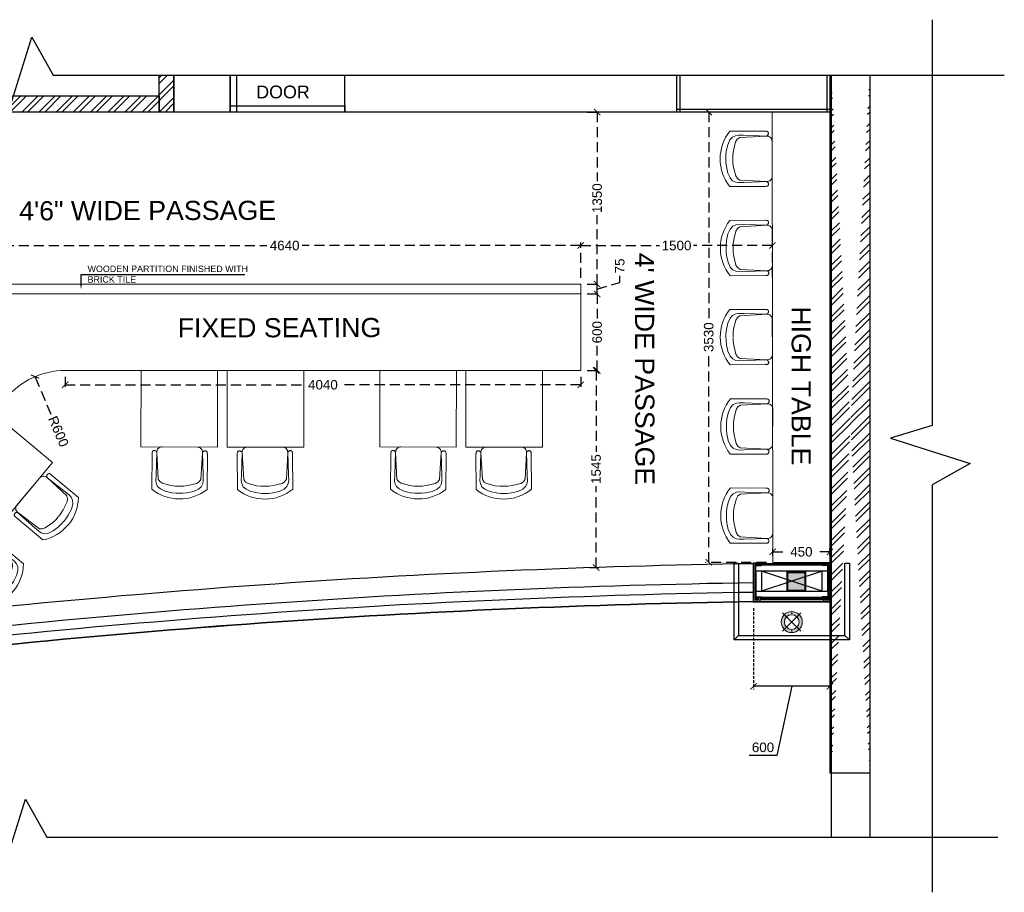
# Model space of a CAD drawing. Header units: millimetres. Extents: x 977810 to 1748958, y 1188532 to 1209441.
# Tile 8 of 30: x 1049956 to 1057671, y 1194081 to 1200918. Entities that reach past the tile are written whole.
import ezdxf
from ezdxf import colors
from ezdxf.entities.mleader import LeaderData, LeaderLine
from ezdxf.math import Vec2, Vec3

# ---------------------------------------------------------------- set-up
doc = ezdxf.new("R2010")
doc.units = ezdxf.units.MM
doc.header["$LTSCALE"] = 7
doc.header["$PDMODE"] = 35
doc.header["$PDSIZE"] = -5
doc.linetypes.add('( Hidden )', pattern=[0.375, 0.25, -0.125])
doc.linetypes.add('Hidden', pattern=[9.525, 6.35, -3.175])
for name, color, linetype, lineweight in [('A1-LIGHT FIXTURES', 255, 'Continuous', 9), ('A3-DIM', 4, 'Continuous', 13), ('extended lines', 6, 'Continuous', 25), ('PD_025_TEXT', 61, 'Continuous', 25), ('PD_FURNITURE_LOOSE', 20, 'Continuous', 15)]:
    doc.layers.add(name, color=color, linetype=linetype, lineweight=lineweight)
doc.layers.add('PD_BASE', color=8, linetype='Continuous')
doc.layers.add('PD_DIMENSION', color=101, linetype='Continuous')
doc.styles.get("Standard").update_dxf_attribs({"font": 'arial.ttf'})
doc.styles.add('style1', font='arial.ttf', dxfattribs={"height": 500})
doc.dimstyles.new('MM', dxfattribs={"dimtxt": 75, "dimasz": 50, "dimexe": 25, "dimexo": 50, "dimgap": 25, "dimtad": 0, "dimdec": 0, "dimrnd": 5, "dimtxsty": 'Standard', "dimblk": 'ARCHTICK', "dimcen": 2.5, "dimadec": 0, "dimazin": 0, "dimtfac": 1, "dimtdec": 0, "dimtmove": 1, "dimatfit": 3, "dimfxl": 1, "dimarcsym": 0})
pattern_1 = [(45, (66516.28, 0), (-67.351921, 67.351921), []), (45, (66561.18, 0), (-67.351921, 67.351921), [])]

# ---------------------------------------------------------------- blocks, each defined once
blk = doc.blocks.new('A$C57124B3B')
at = {"color": 8}
for p, q in [((46, 504), (46, 109)), ((665, 109), (665, 506))]:
    blk.add_line(p, q, dxfattribs=at)
blk.add_lwpolyline([(353, 144), (310, 144), (260, 151), (165, 175), (136, 193), (116, 221), (100, 522, -0.429937), (157, 583), (553, 583, -0.429937), (610, 522), (594, 221), (575, 193), (545, 175), (450, 151), (401, 144), (357, 144)], format="xyb", dxfattribs=at)
for points in [[(100, 525), (95, 530), (90, 534), (86, 537), (82, 539), (78, 541), (75, 542), (71, 542), (68, 542), (66, 541), (63, 541), (61, 540), (59, 539), (57, 538), (55, 537), (54, 535), (52, 534), (51, 532), (50, 529), (49, 526), (48, 522), (47, 516), (46, 509), (46, 506)], [(100, 525), (92, 265), (90, 207), (95, 175), (111, 140), (143, 111), (197, 86), (269, 70), (318, 65), (357, 65)], [(610, 525), (619, 265), (621, 207), (615, 175), (599, 140), (568, 111), (513, 86), (441, 70), (392, 65), (354, 65)], [(610, 525), (615, 530), (620, 534), (624, 537), (629, 539), (632, 541), (636, 542), (639, 542), (642, 542), (645, 541), (647, 541), (650, 540), (652, 539), (653, 538), (655, 537), (657, 535), (658, 534), (659, 532), (660, 529), (662, 526), (663, 522), (664, 516), (664, 509), (665, 506)]]:
    blk.add_lwpolyline(points, dxfattribs=at)
blk.add_arc((355, 499), 498, 231.563, 308.437, dxfattribs=at)
blk = doc.blocks.new('SEATING')
at = {"layer": 'PD_FURNITURE_LOOSE'}
for p, q in [((1049128.4, 1179353.7), (1047192.1, 1177014)), ((1049712.5, 1179353.7), (1047538.8, 1176727.1)), ((1054351.7, 1179353.7), (1049128.4, 1179353.7)), ((1054351.7, 1179353.7), (1054351.7, 1178678.7)), ((1049747.8, 1179278.7), (1047596.5, 1176679.3)), ((1054351.7, 1179278.7), (1049747.8, 1179278.7)), ((1054351.7, 1178678.7), (1050312.3, 1178678.7)), ((1049850.1, 1178461.3), (1048650.2, 1177011.4, 0)), ((1048227.8, 1176971.5), (1047996.7, 1177162.8)), ((1047192.1, 1177014), (1047596.5, 1176679.3))]:
    blk.add_line(p, q, dxfattribs=at)
for points in [[(1050907.3, 1178679.8), (1051507.3, 1178678.7), (1051506.2, 1178078.7), (1050906.2, 1178079.8)], [(1052182.3, 1178677.7), (1051582.3, 1178678.7), (1051581.2, 1178078.7), (1052181.2, 1178077.7)], [(1052777.8, 1178679.8), (1053377.8, 1178678.7), (1053376.7, 1178078.7), (1052776.7, 1178079.8)], [(1054052.8, 1178677.7), (1053452.8, 1178678.7), (1053451.7, 1178078.7), (1054051.7, 1178077.7)]]:
    blk.add_lwpolyline(points, close=True, dxfattribs=at)
at = {"layer": 'PD_FURNITURE_LOOSE', "elevation": 0}
for points in [[(1049367.5, 1177878.2), (1049750.1, 1178340.4), (1050212.3, 1177957.9), (1049829.8, 1177495.7)], [(1048937.2, 1177358.2), (1049319.7, 1177820.4), (1049782, 1177437.9), (1049399.4, 1176975.6)]]:
    blk.add_lwpolyline(points, close=True, dxfattribs=at)
at = {"layer": 'PD_FURNITURE_LOOSE'}
for centre, radius, start, end in [((1050312.3, 1178078.7), 600, 90, 140.38947), ((1048419.1, 1177202.7, 0), 300, 230.38947, 320.38947)]:
    blk.add_arc(centre, radius, start, end, dxfattribs=at)
at = {"layer": 'PD_FURNITURE_LOOSE', "lineweight": 9, "extrusion": (3.29089e-14, -2.72348e-14, -1), "xscale": 0.7000572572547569, "yscale": 0.7000572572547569, "zscale": -0.700057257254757, "rotation": 129.6105347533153}
for p in [(-1047860.6, 1178461.6, 0), (-1047409, 1177914.9, 0), (-1047005.9, 1177428.9, 0)]:
    blk.add_blockref('A$C57124B3B', p, dxfattribs=at)
at = {"layer": 'PD_FURNITURE_LOOSE', "lineweight": 9, "extrusion": (-1.31426e-13, -3.90147e-15, -1), "xscale": -0.7000572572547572, "yscale": 0.7000572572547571, "zscale": -0.7000572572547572, "rotation": 0.4422532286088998}
for p in [(-1050958.4, 1177673.3, 0), (-1052828.9, 1177673.3, 0)]:
    blk.add_blockref('A$C57124B3B', p, dxfattribs=at)
at = {"layer": 'PD_FURNITURE_LOOSE', "lineweight": 9, "extrusion": (1.31411e-13, -4.35849e-15, -1), "xscale": 0.7000572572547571, "yscale": 0.7000572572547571, "zscale": -0.700057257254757, "rotation": 359.7569952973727}
for p in [(-1052127.6, 1177671.4, 0), (-1053998.1, 1177671.4, 0)]:
    blk.add_blockref('A$C57124B3B', p, dxfattribs=at)
at = {"layer": 'PD_FURNITURE_LOOSE', "lineweight": 9, "extrusion": (-8.06064e-14, -1.03878e-13, -1), "xscale": -0.7000572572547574, "yscale": 0.7000572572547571, "zscale": -0.7000572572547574, "rotation": 309.9531637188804}
for p in [(-1050176.6, 1177277.3, 0), (-1049746.2, 1176757.3, 0)]:
    blk.add_blockref('A$C57124B3B', p, dxfattribs=at)
at = {"layer": 'PD_025_TEXT', "char_height": 50, "attachment_point": 1}
for s, insert, width, rotation in [('{\\H3x;FIXED SEATING}', (1051193.9, 1179087.1), 1903.301, 0.11409), ('{\\H3x;FIXED SEATING}', (1048497.2, 1177422.8), 1908.301, 50.82625), ('{\\H3x;HIGH TABLE  }', (1047410.5, 1177035.6), 1908.301, 50.82625)]:
    blk.add_mtext(s, dxfattribs=dict(at, insert=insert, width=width, rotation=rotation))
blk = doc.blocks.new('_ARCHTICK')
at = {"color": 0, "linetype": 'ByBlock', "const_width": 0.15}
blk.add_lwpolyline([(-0.5, -0.5), (0.5, 0.5)], dxfattribs=at)
blk = doc.blocks.new('*D39')
at = {"layer": 'Defpoints', "color": 0, "ltscale": 45, "transparency": 16777216}
for p in [(1055354.9, 1200194.4), (1055851.7, 1200194.4), (1055856.7, 1196666.1)]:
    blk.add_point(p, dxfattribs=at)
at = {"layer": 'PD_DIMENSION', "color": 0, "linetype": '( Hidden )', "lineweight": -2, "ltscale": 45, "transparency": 16777216}
for p, q in [((1055801.7, 1200194.4), (1055329.9, 1200194.4)), ((1055354.9, 1200194.4), (1055354.9, 1198567.1)), ((1055354.9, 1196666.1), (1055354.9, 1198293.4)), ((1055806.7, 1196666.1), (1055329.9, 1196666.1))]:
    blk.add_line(p, q, dxfattribs=at)
at = {"layer": 'PD_DIMENSION', "color": 0, "lineweight": -2, "ltscale": 45, "transparency": 16777216, "xscale": 50, "yscale": 50, "zscale": 50}
for p, rotation in [((1055354.9, 1200194.4), 90), ((1055354.9, 1196666.1), 270)]:
    blk.add_blockref('_ARCHTICK', p, dxfattribs=dict(at, rotation=rotation))
at = {"layer": 'PD_DIMENSION', "color": 0, "ltscale": 45, "transparency": 16777216, "insert": (1055354.9, 1198430.2), "char_height": 75, "attachment_point": 5, "rotation": 90}
blk.add_mtext('3530', dxfattribs=at)
blk = doc.blocks.new('*D40')
at = {"layer": 'Defpoints', "color": 0, "ltscale": 45, "transparency": 16777216}
for p in [(1056304.8, 1196748.5), (1055856.7, 1196666.1), (1056304.8, 1196666.1)]:
    blk.add_point(p, dxfattribs=at)
at = {"layer": 'PD_DIMENSION', "color": 0, "linetype": '( Hidden )', "lineweight": -2, "ltscale": 45, "transparency": 16777216}
for p, q in [((1055856.7, 1196716.1), (1055856.7, 1196773.5)), ((1056304.8, 1196716.1), (1056304.8, 1196773.5)), ((1055856.7, 1196748.5), (1055971.5, 1196748.5)), ((1056304.8, 1196748.5), (1056190, 1196748.5))]:
    blk.add_line(p, q, dxfattribs=at)
at = {"layer": 'PD_DIMENSION', "color": 0, "lineweight": -2, "ltscale": 45, "transparency": 16777216, "xscale": 50, "yscale": 50, "zscale": 50, "rotation": 180}
blk.add_blockref('_ARCHTICK', (1055856.7, 1196748.5), dxfattribs=at)
at = {"layer": 'PD_DIMENSION', "color": 0, "lineweight": -2, "ltscale": 45, "transparency": 16777216, "xscale": 50, "yscale": 50, "zscale": 50}
blk.add_blockref('_ARCHTICK', (1056304.8, 1196748.5), dxfattribs=at)
at = {"layer": 'PD_DIMENSION', "color": 0, "ltscale": 45, "transparency": 16777216, "insert": (1056080.8, 1196748.5), "char_height": 75, "attachment_point": 5}
blk.add_mtext('450', dxfattribs=at)
blk = doc.blocks.new('*D41')
at = {"layer": 'Defpoints', "color": 0, "ltscale": 45, "transparency": 16777216}
for p in [(1054351.7, 1198169.6), (1054373.8, 1196624.7), (1054472.2, 1196624.7)]:
    blk.add_point(p, dxfattribs=at)
at = {"layer": 'PD_DIMENSION', "color": 0, "linetype": '( Hidden )', "lineweight": -2, "ltscale": 45, "transparency": 16777216}
for p, q in [((1054401.7, 1198169.6), (1054497.2, 1198169.6)), ((1054472.2, 1198169.6), (1054472.2, 1197530.9)), ((1054472.2, 1196624.7), (1054472.2, 1197263.4)), ((1054423.8, 1196624.7), (1054497.2, 1196624.7))]:
    blk.add_line(p, q, dxfattribs=at)
at = {"layer": 'PD_DIMENSION', "color": 0, "lineweight": -2, "ltscale": 45, "transparency": 16777216, "xscale": 50, "yscale": 50, "zscale": 50}
for p, rotation in [((1054472.2, 1198169.6), 90), ((1054472.2, 1196624.7), 270)]:
    blk.add_blockref('_ARCHTICK', p, dxfattribs=dict(at, rotation=rotation))
at = {"layer": 'PD_DIMENSION', "color": 0, "ltscale": 45, "transparency": 16777216, "insert": (1054472.2, 1197397.1), "char_height": 75, "attachment_point": 5, "rotation": 90}
blk.add_mtext('1545', dxfattribs=at)
blk = doc.blocks.new('*D42')
at = {"layer": 'Defpoints', "color": 0, "ltscale": 45, "transparency": 16777216}
for p in [(1054351.7, 1198769.6), (1054480.7, 1198769.6), (1054351.7, 1198169.6)]:
    blk.add_point(p, dxfattribs=at)
at = {"layer": 'PD_DIMENSION', "color": 0, "linetype": '( Hidden )', "lineweight": -2, "ltscale": 45, "transparency": 16777216}
for p, q in [((1054401.7, 1198769.6), (1054505.7, 1198769.6)), ((1054480.7, 1198769.6), (1054480.7, 1198577.5)), ((1054480.7, 1198169.6), (1054480.7, 1198361.7)), ((1054401.7, 1198169.6), (1054505.7, 1198169.6))]:
    blk.add_line(p, q, dxfattribs=at)
at = {"layer": 'PD_DIMENSION', "color": 0, "lineweight": -2, "ltscale": 45, "transparency": 16777216, "xscale": 50, "yscale": 50, "zscale": 50}
for p, rotation in [((1054480.7, 1198769.6), 90), ((1054480.7, 1198169.6), 270)]:
    blk.add_blockref('_ARCHTICK', p, dxfattribs=dict(at, rotation=rotation))
at = {"layer": 'PD_DIMENSION', "color": 0, "ltscale": 45, "transparency": 16777216, "insert": (1054480.7, 1198469.6), "char_height": 75, "attachment_point": 5, "rotation": 90}
blk.add_mtext('600', dxfattribs=at)
blk = doc.blocks.new('*D43')
at = {"layer": 'Defpoints', "color": 0, "ltscale": 45, "transparency": 16777216}
for p in [(1054351.7, 1198844.6), (1054480.7, 1198844.6), (1054351.7, 1198769.6)]:
    blk.add_point(p, dxfattribs=at)
at = {"layer": 'PD_DIMENSION', "color": 0, "linetype": '( Hidden )', "lineweight": -2, "ltscale": 45, "transparency": 16777216}
for p, q in [((1054480.7, 1198807.1), (1054657.6, 1198860.2)), ((1054657.6, 1198860.2), (1054657.6, 1198910.2)), ((1054401.7, 1198844.6), (1054505.7, 1198844.6)), ((1054480.7, 1198769.6), (1054480.7, 1198844.6)), ((1054401.7, 1198769.6), (1054505.7, 1198769.6))]:
    blk.add_line(p, q, dxfattribs=at)
at = {"layer": 'PD_DIMENSION', "color": 0, "lineweight": -2, "ltscale": 45, "transparency": 16777216, "xscale": 50, "yscale": 50, "zscale": 50}
for p, rotation in [((1054480.7, 1198844.6), 90), ((1054480.7, 1198769.6), 270)]:
    blk.add_blockref('_ARCHTICK', p, dxfattribs=dict(at, rotation=rotation))
at = {"layer": 'PD_DIMENSION', "color": 0, "ltscale": 45, "transparency": 16777216, "insert": (1054657.6, 1198988.9), "char_height": 75, "attachment_point": 5, "rotation": 90}
blk.add_mtext('75', dxfattribs=at)
blk = doc.blocks.new('*D44')
at = {"layer": 'Defpoints', "color": 0, "ltscale": 45, "transparency": 16777216}
for p in [(1050312.3, 1198169.6), (1054351.7, 1198169.6), (1050312.3, 1198057.4)]:
    blk.add_point(p, dxfattribs=at)
at = {"layer": 'PD_DIMENSION', "color": 0, "linetype": '( Hidden )', "lineweight": -2, "ltscale": 45, "transparency": 16777216}
for p, q in [((1050312.3, 1198119.6), (1050312.3, 1198032.4)), ((1054351.7, 1198119.6), (1054351.7, 1198032.4)), ((1050312.3, 1198057.4), (1052193.7, 1198057.4)), ((1054351.7, 1198057.4), (1052470.4, 1198057.4))]:
    blk.add_line(p, q, dxfattribs=at)
at = {"layer": 'PD_DIMENSION', "color": 0, "lineweight": -2, "ltscale": 45, "transparency": 16777216, "xscale": 50, "yscale": 50, "zscale": 50, "rotation": 180}
blk.add_blockref('_ARCHTICK', (1050312.3, 1198057.4), dxfattribs=at)
at = {"layer": 'PD_DIMENSION', "color": 0, "lineweight": -2, "ltscale": 45, "transparency": 16777216, "xscale": 50, "yscale": 50, "zscale": 50}
blk.add_blockref('_ARCHTICK', (1054351.7, 1198057.4), dxfattribs=at)
at = {"layer": 'PD_DIMENSION', "color": 0, "ltscale": 45, "transparency": 16777216, "insert": (1052332, 1198057.4), "char_height": 75, "attachment_point": 5}
blk.add_mtext('4040', dxfattribs=at)
blk = doc.blocks.new('*D45')
at = {"layer": 'Defpoints', "color": 0, "ltscale": 45, "transparency": 16777216}
for p in [(1050076.7, 1198121.4), (1050312.3, 1197569.6)]:
    blk.add_point(p, dxfattribs=at)
at = {"layer": 'PD_DIMENSION', "color": 0, "linetype": '( Hidden )', "lineweight": -2, "ltscale": 45, "transparency": 16777216}
blk.add_line((1050203.6, 1197824.2), (1050076.7, 1198121.4), dxfattribs=at)
at = {"layer": 'PD_DIMENSION', "color": 0, "lineweight": -2, "ltscale": 45, "transparency": 16777216, "xscale": 50, "yscale": 50, "zscale": 50, "rotation": 113.1201681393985}
blk.add_blockref('_ARCHTICK', (1050076.7, 1198121.4), dxfattribs=at)
at = {"layer": 'PD_DIMENSION', "color": 0, "ltscale": 45, "transparency": 16777216, "insert": (1050260, 1197692.1), "char_height": 75, "attachment_point": 5, "rotation": 293.12017}
blk.add_mtext('R600', dxfattribs=at)
blk = doc.blocks.new('*D47')
at = {"layer": 'Defpoints', "color": 0, "ltscale": 45, "transparency": 16777216}
for p in [(1054351.7, 1200194.4), (1054480.7, 1200194.4), (1054351.7, 1198844.6)]:
    blk.add_point(p, dxfattribs=at)
at = {"layer": 'PD_DIMENSION', "color": 0, "linetype": '( Hidden )', "lineweight": -2, "ltscale": 45, "transparency": 16777216}
for p, q in [((1054401.7, 1200194.4), (1054505.7, 1200194.4)), ((1054480.7, 1200194.4), (1054480.7, 1199652.8)), ((1054480.7, 1198844.6), (1054480.7, 1199386.2)), ((1054401.7, 1198844.6), (1054505.7, 1198844.6))]:
    blk.add_line(p, q, dxfattribs=at)
at = {"layer": 'PD_DIMENSION', "color": 0, "lineweight": -2, "ltscale": 45, "transparency": 16777216, "xscale": 50, "yscale": 50, "zscale": 50}
for p, rotation in [((1054480.7, 1200194.4), 90), ((1054480.7, 1198844.6), 270)]:
    blk.add_blockref('_ARCHTICK', p, dxfattribs=dict(at, rotation=rotation))
at = {"layer": 'PD_DIMENSION', "color": 0, "ltscale": 45, "transparency": 16777216, "insert": (1054480.7, 1199519.5), "char_height": 75, "attachment_point": 5, "rotation": 90}
blk.add_mtext('1350', dxfattribs=at)
blk = doc.blocks.new('*D59')
at = {"layer": 'Defpoints', "color": 0, "ltscale": 45, "transparency": 16777216}
for p in [(1054351.7, 1199148.3), (1049712.5, 1198844.6), (1054351.7, 1198844.6)]:
    blk.add_point(p, dxfattribs=at)
at = {"layer": 'PD_DIMENSION', "color": 0, "linetype": '( Hidden )', "lineweight": -2, "ltscale": 45, "transparency": 16777216}
for p, q in [((1049712.5, 1198894.6), (1049712.5, 1199173.3)), ((1054351.7, 1198894.6), (1054351.7, 1199173.3)), ((1049712.5, 1199148.3), (1051893.7, 1199148.3)), ((1054351.7, 1199148.3), (1052170.5, 1199148.3))]:
    blk.add_line(p, q, dxfattribs=at)
at = {"layer": 'PD_DIMENSION', "color": 0, "lineweight": -2, "ltscale": 45, "transparency": 16777216, "xscale": 50, "yscale": 50, "zscale": 50, "rotation": 180}
blk.add_blockref('_ARCHTICK', (1049712.5, 1199148.3), dxfattribs=at)
at = {"layer": 'PD_DIMENSION', "color": 0, "lineweight": -2, "ltscale": 45, "transparency": 16777216, "xscale": 50, "yscale": 50, "zscale": 50}
blk.add_blockref('_ARCHTICK', (1054351.7, 1199148.3), dxfattribs=at)
at = {"layer": 'PD_DIMENSION', "color": 0, "ltscale": 45, "transparency": 16777216, "insert": (1052032.1, 1199148.3), "char_height": 75, "attachment_point": 5}
blk.add_mtext('4640', dxfattribs=at)
blk = doc.blocks.new('*D61')
at = {"layer": 'Defpoints', "color": 0, "ltscale": 45, "transparency": 16777216}
for p in [(1055853.6, 1199148.3), (1054351.7, 1198844.6), (1055853.6, 1198846.8)]:
    blk.add_point(p, dxfattribs=at)
at = {"layer": 'PD_DIMENSION', "color": 0, "linetype": '( Hidden )', "lineweight": -2, "ltscale": 45, "transparency": 16777216}
for p, q in [((1054351.7, 1198894.6), (1054351.7, 1199173.3)), ((1055853.6, 1198896.8), (1055853.6, 1199173.3)), ((1054351.7, 1199148.3), (1054969.3, 1199148.3)), ((1055853.6, 1199148.3), (1055236, 1199148.3))]:
    blk.add_line(p, q, dxfattribs=at)
at = {"layer": 'PD_DIMENSION', "color": 0, "lineweight": -2, "ltscale": 45, "transparency": 16777216, "xscale": 50, "yscale": 50, "zscale": 50, "rotation": 180}
blk.add_blockref('_ARCHTICK', (1054351.7, 1199148.3), dxfattribs=at)
at = {"layer": 'PD_DIMENSION', "color": 0, "lineweight": -2, "ltscale": 45, "transparency": 16777216, "xscale": 50, "yscale": 50, "zscale": 50}
blk.add_blockref('_ARCHTICK', (1055853.6, 1199148.3), dxfattribs=at)
at = {"layer": 'PD_DIMENSION', "color": 0, "ltscale": 45, "transparency": 16777216, "insert": (1055102.7, 1199148.3), "char_height": 75, "attachment_point": 5}
blk.add_mtext('1500', dxfattribs=at)
blk = doc.blocks.new('*D72')
at = {"layer": 'Defpoints', "color": 0, "ltscale": 0.5, "transparency": 16777216}
for p in [(998629.1, 1196358.4), (999228.6, 1196358.4), (998629.1, 1195695.1)]:
    blk.add_point(p, dxfattribs=at)
at = {"layer": 'PD_BASE', "color": 0, "linetype": 'Hidden', "lineweight": -2, "ltscale": 0.5, "transparency": 16777216}
for p, q in [((998629.1, 1196308.4), (998629.1, 1195670.1)), ((999228.6, 1196308.4), (999228.6, 1195670.1))]:
    blk.add_line(p, q, dxfattribs=at)
at = {"layer": 'PD_BASE', "color": 0, "lineweight": -2, "ltscale": 0.5, "transparency": 16777216}
for p, q in [((999228.6, 1195695.1), (998629.1, 1195695.1)), ((998928.9, 1195695.1), (998811.8, 1195152.8)), ((998811.8, 1195152.8), (998595.9, 1195152.8))]:
    blk.add_line(p, q, dxfattribs=at)
at = {"layer": 'PD_BASE', "color": 0, "lineweight": -2, "ltscale": 0.5, "transparency": 16777216, "xscale": 50, "yscale": 50, "zscale": 50, "rotation": 180}
blk.add_blockref('_ARCHTICK', (998629.1, 1195695.1), dxfattribs=at)
at = {"layer": 'PD_BASE', "color": 0, "lineweight": -2, "ltscale": 0.5, "transparency": 16777216, "xscale": 50, "yscale": 50, "zscale": 50}
blk.add_blockref('_ARCHTICK', (999228.6, 1195695.1), dxfattribs=at)
at = {"layer": 'PD_BASE', "color": 0, "ltscale": 0.5, "transparency": 16777216, "insert": (998703.9, 1195216.1), "char_height": 75, "attachment_point": 5}
blk.add_mtext('600', dxfattribs=at)
blk = doc.blocks.new('L1')
at = {"layer": 'A1-LIGHT FIXTURES'}
h = blk.add_hatch(color=8, dxfattribs=at)
h.dxf.hatch_style = 1
edge = h.paths.add_edge_path(flags=17)
edge.add_arc((0, 0), 57.5, -45, 315)
edge = h.paths.add_edge_path()
edge.add_arc((0, 0), 82.5, -45, 315)
at = {"layer": 'A1-LIGHT FIXTURES', "color": 8}
for p, q in [((0, 102.5), (0, -102.5)), ((102.5, 0), (-102.5, 0))]:
    blk.add_line(p, q, dxfattribs=at)
for radius in [82.5, 57.5]:
    blk.add_circle((0, 0), radius, dxfattribs=at)
at = {"layer": 'A3-DIM', "color": 8}
for p, q in [((-71.5, 0.1), (-70.1, 0.1)), ((-70.1, 0.1), (-70.1, 1.5)), ((-69.9, 0.1), (-69.9, 1.5)), ((-69.9, 0.1), (-68.5, 0.1)), ((-0.1, 70.1), (-1.5, 70.1)), ((-0.1, 69.9), (-1.5, 69.9)), ((-0.1, 71.5), (-0.1, 70.1)), ((-0.1, 69.9), (-0.1, 68.5)), ((0.1, 71.5), (0.1, 70.1)), ((1.5, 70.1), (0.1, 70.1)), ((0.1, 69.9), (0.1, 68.5)), ((1.5, 69.9), (0.1, 69.9)), ((49.4, 49.6), (48, 49.6)), ((49.4, 49.4), (48, 49.4)), ((49.4, 51), (49.4, 49.6)), ((49.4, 49.4), (49.4, 48)), ((49.6, 51), (49.6, 49.6)), ((51, 49.6), (49.6, 49.6)), ((49.6, 49.4), (49.6, 48)), ((51, 49.4), (49.6, 49.4)), ((69.9, 0.1), (68.5, 0.1)), ((69.9, 1.5), (69.9, 0.1)), ((70.1, 1.5), (70.1, 0.1)), ((71.5, 0.1), (70.1, 0.1)), ((-71.5, -0.1), (-70.1, -0.1)), ((-70.1, -1.5), (-70.1, -0.1)), ((-69.9, -0.1), (-68.5, -0.1)), ((-69.9, -1.5), (-69.9, -0.1)), ((-49.6, -49.4), (-51, -49.4)), ((-49.6, -49.6), (-51, -49.6)), ((-49.6, -48), (-49.6, -49.4)), ((-49.6, -49.6), (-49.6, -51)), ((-49.4, -48), (-49.4, -49.4)), ((-48, -49.4), (-49.4, -49.4)), ((-49.4, -49.6), (-49.4, -51)), ((-48, -49.6), (-49.4, -49.6)), ((-1.5, -69.9), (-0.1, -69.9)), ((-1.5, -70.1), (-0.1, -70.1)), ((-0.1, -69.9), (-0.1, -68.5)), ((-0.1, -71.5), (-0.1, -70.1)), ((0.1, -69.9), (0.1, -68.5)), ((0.1, -69.9), (1.5, -69.9)), ((0.1, -70.1), (1.5, -70.1)), ((0.1, -71.5), (0.1, -70.1)), ((69.9, -0.1), (68.5, -0.1)), ((69.9, -0.1), (69.9, -1.5)), ((71.5, -0.1), (70.1, -0.1)), ((70.1, -0.1), (70.1, -1.5))]:
    blk.add_line(p, q, dxfattribs=at)
for centre in [(-70, 0), (0, 70), (49.5, 49.5), (70, 0), (-49.5, -49.5), (0, -70)]:
    blk.add_circle(centre, 2.5, dxfattribs=at)
for centre, start, end in [((-70, 0), 93.82255, 176.17745), ((-70, 0), 3.82255, 86.17745), ((0, 70), 93.82255, 176.17745), ((0, 70), 183.82255, 266.17745), ((0, 70), 3.82255, 86.17745), ((0, 70), 273.82255, 356.17745), ((49.5, 49.5), 93.82255, 176.17745), ((49.5, 49.5), 183.82255, 266.17745), ((49.5, 49.5), 3.82255, 86.17745), ((49.5, 49.5), 273.82255, 356.17745), ((70, 0), 93.82255, 176.17745), ((70, 0), 3.82255, 86.17745), ((-70, 0), 183.82255, 266.17745), ((-70, 0), 273.82255, 356.17745), ((-49.5, -49.5), 93.82255, 176.17745), ((-49.5, -49.5), 183.82255, 266.17745), ((-49.5, -49.5), 3.82255, 86.17745), ((-49.5, -49.5), 273.82255, 356.17745), ((0, -70), 93.82255, 176.17745), ((0, -70), 183.82255, 266.17745), ((0, -70), 3.82255, 86.17745), ((0, -70), 273.82255, 356.17745), ((70, 0), 183.82255, 266.17745), ((70, 0), 273.82255, 356.17745)]:
    blk.add_arc(centre, 1.5, start, end, dxfattribs=at)
blk = doc.blocks.new('final layout rev')
at = {"layer": 'PD_BASE'}
h = blk.add_hatch(dxfattribs=at)
h.set_pattern_fill('ANSI32', color=8, scale=10)
h.set_pattern_definition(pattern_1)
h.paths.add_polyline_path([(993973.6, 1200194.5), (991913.6, 1200194.5), (991913.6, 1200322.2), (993973.6, 1200322.2)])
h.paths.add_polyline_path([(993973.6, 1200194.5), (994088.6, 1200194.5), (994088.6, 1200482.6), (993973.6, 1200482.6)])
h = blk.add_hatch(dxfattribs=at)
h.set_pattern_fill('ANSI32', color=8, scale=10)
h.set_pattern_definition(pattern_1)
edge = h.paths.add_edge_path()
edge.add_line((999540.6, 1200482.6), (999540.6, 1195015.8))
edge.add_line((999238.6, 1200482.6), (999238.6, 1195015.8))
h = blk.add_hatch(color=8, dxfattribs=at)
h.dxf.hatch_style = 1
h.paths.add_polyline_path([(998680.6, 1196371.4), (998678.6, 1196371.4), (998678.6, 1196359.4), (998629.6, 1196359.4), (998629.6, 1196658.4), (998678.1, 1196658.4), (998678.1, 1196660.4), (998627.6, 1196660.4), (998627.6, 1196357.4), (998680.6, 1196357.4)])
h = blk.add_hatch(dxfattribs=at)
h.set_pattern_fill('GOST_WOOD', color=8, angle=90)
h.set_pattern_definition([(180, (1124097.852, 7184148.9565), (5e-11, 6), [10, -2]), (180, (1124099.852, 7184150.9565), (5e-11, 6), [6, -1.5, 3, -1.5]), (180, (1124102.852, 7184152.9565), (5e-11, 6), [10, -2])])
h.paths.add_polyline_path([(999216.6, 1196371.4), (999191.6, 1196371.4), (999191.6, 1196391.4), (998666.6, 1196391.4), (998666.6, 1196371.4), (998641.6, 1196371.4), (998641.6, 1196646.4), (999216.6, 1196646.4)], flags=16)
h.paths.add_polyline_path([(998953.1, 1196658.4), (998953.1, 1196646.4), (998905.1, 1196646.4), (998905.1, 1196658.4), (998629.6, 1196658.4), (998629.6, 1196359.4), (998678.6, 1196359.4), (998678.6, 1196379.4), (999179.6, 1196379.4), (999179.6, 1196359.4), (999228.6, 1196359.4), (999228.6, 1196658.4)])
at = {"layer": 'PD_BASE', "lineweight": 0, "transparency": 33554623}
h = blk.add_hatch(color=8, dxfattribs=at)
h.dxf.hatch_style = 1
edge = h.paths.add_edge_path()
edge.add_line((998691.6, 1196646.4), (998643.6, 1196646.4))
edge.add_arc((998643.6, 1196644.4), 2, 90, 180)
edge.add_line((998641.6, 1196644.4), (998641.6, 1196596.4))
edge.add_line((998641.6, 1196596.4), (998646.6, 1196596.4))
edge.add_line((998646.6, 1196596.4), (998646.6, 1196641.4))
edge.add_line((998646.6, 1196641.4), (998691.6, 1196641.4))
edge.add_line((998691.6, 1196641.4), (998691.6, 1196646.4))
h = blk.add_hatch(color=8, dxfattribs=at)
h.dxf.hatch_style = 1
edge = h.paths.add_edge_path()
edge.add_line((999166.6, 1196646.4), (999214.6, 1196646.4))
edge.add_arc((999214.6, 1196644.4), 2, 0, 90, ccw=False)
edge.add_line((999216.6, 1196644.4), (999216.6, 1196596.4))
edge.add_line((999216.6, 1196596.4), (999211.6, 1196596.4))
edge.add_line((999211.6, 1196596.4), (999211.6, 1196641.4))
edge.add_line((999211.6, 1196641.4), (999166.6, 1196641.4))
edge.add_line((999166.6, 1196641.4), (999166.6, 1196646.4))
at = {"layer": 'PD_BASE'}
h = blk.add_hatch(color=8, dxfattribs=at)
h.dxf.hatch_style = 1
h.paths.add_polyline_path([(999179.6, 1196371.4), (999177.6, 1196371.4), (999177.6, 1196357.4), (999230.6, 1196357.4), (999230.6, 1196660.4), (999180.1, 1196660.4), (999180.1, 1196658.4), (999228.6, 1196658.4), (999228.6, 1196359.4), (999179.6, 1196359.4)])
at = {"layer": 'PD_BASE', "linetype": 'Continuous'}
h = blk.add_hatch(color=8, dxfattribs=at)
h.dxf.hatch_style = 2
h.paths.add_polyline_path([(998896.6, 1196447.1), (999034.6, 1196447.1), (999034.6, 1196585.1), (998896.6, 1196585.1)], flags=16)
h.paths.add_polyline_path([(998890.6, 1196441.1), (999040.6, 1196441.1), (999040.6, 1196591.1), (998890.6, 1196591.1)])
at = {"layer": 'PD_BASE', "lineweight": 0, "transparency": 33554623}
h = blk.add_hatch(color=8, dxfattribs=at)
h.dxf.hatch_style = 1
edge = h.paths.add_edge_path()
edge.add_line((998691.6, 1196391.4), (998643.6, 1196391.4))
edge.add_arc((998643.6, 1196393.4), 2, 180, 270, ccw=False)
edge.add_line((998641.6, 1196393.4), (998641.6, 1196441.4))
edge.add_line((998641.6, 1196441.4), (998646.6, 1196441.4))
edge.add_line((998646.6, 1196441.4), (998646.6, 1196396.4))
edge.add_line((998646.6, 1196396.4), (998691.6, 1196396.4))
edge.add_line((998691.6, 1196396.4), (998691.6, 1196391.4))
at = {"layer": 'PD_BASE'}
h = blk.add_hatch(dxfattribs=at)
h.set_pattern_fill('GOST_WOOD', color=8, scale=1.5, angle=180)
h.set_pattern_definition([(270, (1124097.852, 7184148.9565), (-9, 8e-11), [15, -3]), (270, (1124094.852, 7184151.9565), (-9, 8e-11), [9, -2.25, 4.5, -2.25]), (270, (1124091.852, 7184156.4565), (-9, 8e-11), [15, -3])])
h.paths.add_polyline_path([(998666.6, 1196391.4), (998666.6, 1196371.4), (998641.6, 1196371.4), (998641.6, 1196391.4)])
at = {"layer": 'PD_BASE', "lineweight": 0, "transparency": 33554623}
h = blk.add_hatch(color=8, dxfattribs=at)
h.dxf.hatch_style = 1
edge = h.paths.add_edge_path()
edge.add_line((999166.6, 1196391.4), (999214.6, 1196391.4))
edge.add_arc((999214.6, 1196393.4), 2, 270, 360)
edge.add_line((999216.6, 1196393.4), (999216.6, 1196441.4))
edge.add_line((999216.6, 1196441.4), (999211.6, 1196441.4))
edge.add_line((999211.6, 1196441.4), (999211.6, 1196396.4))
edge.add_line((999211.6, 1196396.4), (999166.6, 1196396.4))
edge.add_line((999166.6, 1196396.4), (999166.6, 1196391.4))
at = {"layer": 'PD_BASE'}
h = blk.add_hatch(dxfattribs=at)
h.set_pattern_fill('GOST_WOOD', color=8, scale=1.5, angle=180)
h.set_pattern_definition([(270, (1366152.779, 1176283.389), (-9, 8e-11), [15, -3]), (270, (1366149.779, 1176286.389), (-9, 8e-11), [9, -2.25, 4.5, -2.25]), (270, (1366146.779, 1176290.889), (-9, 8e-11), [15, -3])])
h.paths.add_polyline_path([(999216.6, 1196391.4), (999216.6, 1196371.4), (999191.6, 1196371.4), (999191.6, 1196391.4)])
h = blk.add_hatch(color=8, dxfattribs=at)
h.dxf.hatch_style = 1
h.paths.add_polyline_path([(999177.6, 1196371.4), (999179.6, 1196371.4), (999179.6, 1196379.4), (998678.6, 1196379.4), (998678.6, 1196371.4), (998680.6, 1196371.4), (998680.6, 1196377.4), (999177.6, 1196377.4)])
h = blk.add_hatch(dxfattribs=at)
h.set_pattern_fill('ANSI36', color=8, scale=10)
h.set_pattern_definition([(45, (1124097.8522, 7184148.9565), (0.66291260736, 2.43067956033), [3.125, -0.625, 0, -0.625])])
h.paths.add_polyline_path([(999177.6, 1196371.4), (998680.6, 1196371.4), (998680.6, 1196377.4), (999177.6, 1196377.4)])
at = {"layer": 'extended lines', "color": 8}
for points in [[(1000030.3, 1200918.2), (1000030.3, 1197738.9), (999702.8, 1197638.3), (1000327.7, 1197441.4), (1000030.3, 1197274), (1000030.3, 1194080.7)], [(984884.9, 1200482.6), (992677.9, 1200482.6), (992778.6, 1200155.1), (992975.5, 1200780), (993142.9, 1200482.6), (1000594.6, 1200482.6)]]:
    blk.add_lwpolyline(points, dxfattribs=at)
at = {"layer": 'extended lines', "color": 8, "elevation": -999001.4}
blk.add_lwpolyline([(984884.9, 1194512.1), (992628.4, 1194512.1), (992729, 1194184.6), (992926, 1194809.5), (993093.3, 1194512.1), (1000545.1, 1194512.1)], dxfattribs=at)
at = {"layer": 'PD_BASE', "color": 8}
for p, q in [((999228.6, 1200482.6, -999001.4), (999228.6, 1195015.8, -999001.4)), ((998905.1, 1196646.4), (998905.1, 1196658.4)), ((998953.1, 1196646.4), (998953.1, 1196658.4)), ((999166.6, 1196441.4), (998691.6, 1196596.4)), ((999166.6, 1196596.4), (998691.6, 1196441.4)), ((998680.6, 1196371.4), (998678.6, 1196371.4)), ((998680.6, 1196357.4), (999177.6, 1196357.4)), ((999177.6, 1196371.4), (999179.6, 1196371.4)), ((998477.6, 1196058.2), (998512.6, 1196093.2)), ((999345.6, 1196093.2), (999380.6, 1196058.2)), ((999228.6, 1195015.8, -999001.4), (999540.6, 1195015.8, -999001.4)), ((999238.6, 1195015.8), (999238.6, 1194512.1)), ((999540.6, 1195015.8), (999540.6, 1194512.1))]:
    blk.add_line(p, q, dxfattribs=at)
at = {"layer": 'PD_BASE', "color": 8, "lineweight": 30}
for p, q in [((999238.6, 1200482.6, -999001.4), (999238.6, 1195015.8, -999001.4)), ((999540.6, 1200482.6), (999540.6, 1195015.8))]:
    blk.add_line(p, q, dxfattribs=at)
blk.add_lwpolyline([(994088.6, 1200482.6), (994088.6, 1200194.5), (993973.6, 1200194.5), (993973.6, 1200482.6)], dxfattribs=at)
at = {"layer": 'PD_BASE', "color": 8}
for points in [[(994528.6, 1200482.6), (994528.6, 1200194.5), (994088.6, 1200194.5), (994088.6, 1200482.6)], [(994577.5, 1200482.6), (994577.5, 1200194.4), (994528.6, 1200194.4), (994528.6, 1200482.6)], [(999228.6, 1200482.6), (999228.6, 1200194.4), (995428.6, 1200194.4), (995428.6, 1200482.6)], [(998051.1, 1200482.6), (998051.1, 1200194.4), (998028.6, 1200194.4), (998028.6, 1200482.6)], [(999228.6, 1200482.6), (999228.6, 1200194.4), (999206.1, 1200194.4), (999206.1, 1200482.6)]]:
    blk.add_lwpolyline(points, dxfattribs=at)
at = {"layer": 'PD_BASE', "color": 8, "lineweight": 30}
blk.add_lwpolyline([(993973.6, 1200194.5), (991913.6, 1200194.5), (991913.6, 1200322.2), (993973.6, 1200322.2)], close=True, dxfattribs=at)
at = {"layer": 'PD_BASE', "color": 8}
for points in [[(994528.6, 1200243.3), (995428.6, 1200243.3), (995428.6, 1200194.4), (994528.6, 1200194.4)], [(994528.6, 1200243.3), (995428.6, 1200243.3), (995428.6, 1200194.4), (994528.6, 1200194.4)], [(998028.6, 1200194.4), (998028.6, 1200216.9), (999228.6, 1200216.9), (999228.6, 1200194.4)]]:
    blk.add_lwpolyline(points, close=True, dxfattribs=at)
at = {"layer": 'PD_BASE', "color": 8, "elevation": 0}
for points in [[(985226, 1195152.5, -0.002641), (985953.5, 1195302), (986543.6, 1195417.4, -0.013583), (990312.5, 1196032.2), (990908.7, 1196110.3, -0.027537), (998626.7, 1196658.4), (999228.6, 1196658.4)], [(998691.6, 1196646.4), (998643.6, 1196646.4, 0.414214), (998641.6, 1196644.4), (998641.6, 1196596.4), (998646.6, 1196596.4), (998646.6, 1196641.4), (998691.6, 1196641.4), (998691.6, 1196646.4)], [(999166.6, 1196646.4), (999214.6, 1196646.4, -0.414214), (999216.6, 1196644.4), (999216.6, 1196596.4), (999211.6, 1196596.4), (999211.6, 1196641.4), (999166.6, 1196641.4), (999166.6, 1196646.4)], [(990927.9, 1195961.5, -0.027531), (998627.9, 1196508.4)], [(990937.8, 1195887.1, -0.027527), (998628.5, 1196433.4)], [(998691.6, 1196391.4), (998643.6, 1196391.4, -0.414214), (998641.6, 1196393.4), (998641.6, 1196441.4), (998646.6, 1196441.4), (998646.6, 1196396.4), (998691.6, 1196396.4), (998691.6, 1196391.4)], [(999166.6, 1196391.4), (999214.6, 1196391.4, 0.414214), (999216.6, 1196393.4), (999216.6, 1196441.4), (999211.6, 1196441.4), (999211.6, 1196396.4), (999166.6, 1196396.4), (999166.6, 1196391.4)], [(985226, 1194845.9, -0.002865), (986011.7, 1195007.7), (986600.5, 1195122.9, -0.013578), (990352.1, 1195734.8), (990947, 1195812.7, -0.027526), (998629.1, 1196358.4), (999228.6, 1196358.4)]]:
    blk.add_lwpolyline(points, format="xyb", dxfattribs=at)
for points in [[(999380.6, 1196660.4), (999380.6, 1196058.2), (998477.6, 1196058.2), (998477.6, 1196660.4), (998512.6, 1196660.4), (998512.6, 1196093.2), (999345.6, 1196093.2), (999345.6, 1196660.4)], [(999216.6, 1196371.4), (999191.6, 1196371.4), (999191.6, 1196391.4), (998666.6, 1196391.4), (998666.6, 1196371.4), (998641.6, 1196371.4), (998641.6, 1196646.4), (999216.6, 1196646.4)], [(999216.6, 1196391.4), (998641.6, 1196391.4), (998641.6, 1196646.4), (999216.6, 1196646.4)]]:
    blk.add_lwpolyline(points, close=True, dxfattribs=at)
for points in [[(998678.1, 1196660.4), (998627.6, 1196660.4), (998627.6, 1196357.4), (998680.6, 1196357.4), (998680.6, 1196377.4), (999177.6, 1196377.4), (999177.6, 1196357.4), (999230.6, 1196357.4), (999230.6, 1196660.4), (999180.1, 1196660.4), (999180.1, 1196658.4), (999228.6, 1196658.4), (999228.6, 1196359.4), (999179.6, 1196359.4), (999179.6, 1196379.4), (998678.6, 1196379.4), (998678.6, 1196359.4), (998629.6, 1196359.4), (998629.6, 1196658.4), (998678.1, 1196658.4), (998678.1, 1196660.4)], [(998953.1, 1196658.4), (999228.6, 1196658.4), (999228.6, 1196359.4), (999179.6, 1196359.4), (999179.6, 1196379.4), (998678.6, 1196379.4), (998678.6, 1196359.4), (998629.6, 1196359.4), (998629.6, 1196658.4), (998905.1, 1196658.4)], [(999211.6, 1196441.4), (999211.6, 1196596.4), (998646.6, 1196596.4), (998646.6, 1196441.4), (999211.6, 1196441.4)], [(998691.6, 1196596.4), (998691.6, 1196441.4)], [(999166.6, 1196441.4), (999166.6, 1196596.4)], [(998666.6, 1196391.4), (998666.6, 1196371.4), (998641.6, 1196371.4), (998641.6, 1196391.4), (998666.6, 1196391.4)], [(999216.6, 1196391.4), (999216.6, 1196371.4), (999191.6, 1196371.4), (999191.6, 1196391.4), (999216.6, 1196391.4)]]:
    blk.add_lwpolyline(points, dxfattribs=at)
at = {"layer": 'PD_BASE', "color": 8, "linetype": 'Continuous', "elevation": 0}
for points in [[(998890.6, 1196441.1), (999040.6, 1196441.1), (999040.6, 1196591.1), (998890.6, 1196591.1)], [(998896.6, 1196447.1), (999034.6, 1196447.1), (999034.6, 1196585.1), (998896.6, 1196585.1)]]:
    blk.add_lwpolyline(points, close=True, dxfattribs=at)
at = {"layer": 'PD_BASE', "color": 8, "ltscale": 0.001, "elevation": 0}
blk.add_lwpolyline([(999177.6, 1196371.4), (998680.6, 1196371.4), (998680.6, 1196377.4), (999177.6, 1196377.4)], close=True, dxfattribs=at)
at = {"layer": 'PD_BASE', "color": 8}
blk.add_arc((999740.8, 1126367.3), 70000, 90.909977, 97.216873, dxfattribs=at)
at = {"layer": 'PD_BASE', "color": 8, "rotation": 45.00000000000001}
blk.add_blockref('L1', (998929.1, 1196198.4), dxfattribs=at)
at = {"layer": 'PD_BASE', "color": 8, "insert": (994733.5, 1200401.9), "char_height": 100, "width": 166.183, "attachment_point": 1, "style": 'style1'}
blk.add_mtext('DOOR', dxfattribs=at)
at = {"layer": 'PD_BASE', "color": 8, "ltscale": 0.5}
dim = blk.add_linear_dim(base=(998629.122, 1195695.0507), p1=(999228.6111, 1196358.4412), p2=(998629.122, 1196358.4412), angle=180, dimstyle='MM', override={"dimtmove": 1}, dxfattribs=at)
dim.commit()
dim.dimension.update_dxf_attribs({"geometry": '*D72', "text_midpoint": (998786.8052, 1195152.7617), "dimtype": 161})

msp = doc.modelspace()

# ---------------------------------------------------------------- linework, layer by layer
at = {"layer": 'PD_FURNITURE_LOOSE', "lineweight": 9}
msp.add_lwpolyline([(1055856.7, 1196666.1), (1055851.7, 1200194.4), (1056304.8, 1200194.4), (1056304.8, 1196666.1)], close=True, dxfattribs=at)

# ---------------------------------------------------------------- block references
at = {"layer": 'PD_BASE'}
msp.add_blockref('final layout rev', (57076.2, 0), dxfattribs=at)
at = {"layer": 'PD_FURNITURE_LOOSE', "lineweight": 9, "extrusion": (-4.35849e-15, -1.31411e-13, -1), "xscale": 0.7000572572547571, "yscale": 0.7000572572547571, "zscale": -0.700057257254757, "rotation": 89.75699529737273}
for p in [(-1055444.7, 1199578.2, 0), (-1055446.3, 1198879.9, 0), (-1055445.7, 1198181.6, 0)]:
    msp.add_blockref('A$C57124B3B', p, dxfattribs=at)
at = {"layer": 'PD_FURNITURE_LOOSE'}
msp.add_blockref('SEATING', (0, 19490.9), dxfattribs=at)
at = {"layer": 'PD_FURNITURE_LOOSE', "lineweight": 9, "extrusion": (-4.35849e-15, 1.31411e-13, -1), "xscale": -0.7000572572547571, "yscale": 0.7000572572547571, "zscale": -0.7000572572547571, "rotation": 90.24300470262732}
for p in [(-1055449.1, 1197980.6, 0), (-1055449.4, 1197282.3, 0)]:
    msp.add_blockref('A$C57124B3B', p, dxfattribs=at)

# ---------------------------------------------------------------- texts
at = {"layer": 'PD_025_TEXT', "char_height": 50}
for s, insert, width, attachment_point, rotation in [('WOODEN PARTITION FINISHED WITH BRICK TILE', (1050487.8, 1198857.1), 1365.884, 7, 0.00813), ('{\\H3x;HIGH TABLE  }', (1056154.4, 1198671.9), 1908.301, 1, 269.99187)]:
    msp.add_mtext(s, dxfattribs=dict(at, insert=insert, width=width, attachment_point=attachment_point, rotation=rotation))
at = {"layer": 'PD_BASE', "char_height": 50, "width": 3066.905, "attachment_point": 1}
for s, insert, rotation in [('{\\H3x;4\'6" WIDE PASSAGE}', (1049951.9, 1199495.8), 0.11409), ("{\\H3x;4' WIDE PASSAGE}", (1054926.6, 1199092.5), 270.11409)]:
    msp.add_mtext(s, dxfattribs=dict(at, insert=insert, rotation=rotation))

# ---------------------------------------------------------------- dimensions: what is measured, and where the dimension line sits
at = {"layer": 'PD_DIMENSION', "ltscale": 45}
for base, p1, p2, picture, middle in [((1054480.7, 1200194.4), (1054351.7, 1198844.6), (1054351.7, 1200194.4), '*D47', (1054480.7, 1199519.5)), ((1055354.9, 1200194.4), (1055856.7, 1196666.1), (1055851.7, 1200194.4), '*D39', (1055354.9, 1198430.2)), ((1054480.7, 1198844.6), (1054351.7, 1198769.6), (1054351.7, 1198844.6), '*D43', (1054657.6, 1198935.2)), ((1054480.7, 1198769.6), (1054351.7, 1198169.6), (1054351.7, 1198769.6), '*D42', (1054480.7, 1198469.6)), ((1054472.2, 1196624.7), (1054351.7, 1198169.6), (1054373.8, 1196624.7), '*D41', (1054472.2, 1197397.1))]:
    dim = msp.add_linear_dim(base=base, p1=p1, p2=p2, angle=90, dimstyle='MM', dxfattribs=at)
    dim.commit()
    dim.dimension.update_dxf_attribs({"geometry": picture, "text_midpoint": middle})
for base, p1, p2, picture, middle in [((1054351.7, 1199148.3), (1049712.5, 1198844.6), (1054351.7, 1198844.6), '*D59', (1052032.1, 1199148.3)), ((1055853.6, 1199148.3), (1054351.7, 1198844.6), (1055853.6, 1198846.8), '*D61', (1055102.7, 1199148.3)), ((1050312.3, 1198057.4), (1054351.7, 1198169.6), (1050312.3, 1198169.6), '*D44', (1052332, 1198057.4)), ((1056304.8, 1196748.5), (1055856.7, 1196666.1), (1056304.8, 1196666.1), '*D40', (1056080.8, 1196748.5))]:
    dim = msp.add_linear_dim(base=base, p1=p1, p2=p2, dimstyle='MM', dxfattribs=at)
    dim.commit()
    dim.dimension.update_dxf_attribs({"geometry": picture, "text_midpoint": middle})
dim = msp.add_radius_dim(center=(1050312.3, 1197569.6), mpoint=(1050076.7, 1198121.4), dimstyle='MM', dxfattribs=at)
dim.commit()
dim.dimension.update_dxf_attribs({"geometry": '*D45', "text_midpoint": (1050260, 1197692.1), "dimtype": 164})

# ---------------------------------------------------------------- leaders
at = {"layer": 'PD_025_TEXT', "linetype": 'Hidden'}
ml = msp.add_multileader_mtext('Standard', dxfattribs=at)
ml.set_content('', color=256)
ml.set_leader_properties()
ml.build(insert=Vec2(0, 0))
ml.multileader.update_dxf_attribs({"arrow_head_size": 40, "scale": 10})
ctx = ml.context
ctx.base_point, ctx.scale, ctx.char_height, ctx.arrow_head_size, ctx.landing_gap_size, ctx.plane_origin = Vec3(1051719, 1198921.3), 10, 40, 40, 20, Vec3(1050437.1, 1198836.3)
notes = []
notes.append((ctx, [(0, (1, 1, 0), (1050437.1, 1198921.3), (1, 0), 1282, [(0, [(1050437.1, 1198804.6)], 0, [])])]))
ctx.mtext.insert, ctx.mtext.flow_direction = Vec3(1051739, 1198941.3), 5
for ctx, leaders in notes:
    for number, flags, end, landing, length, lines in leaders:
        leader = LeaderData()
        leader.index, (leader.has_last_leader_line, leader.has_dogleg_vector, leader.attachment_direction) = number, flags
        leader.last_leader_point, leader.dogleg_vector, leader.dogleg_length = Vec3(end), Vec3(landing), length
        for number, points, colour, breaks in lines:
            line = LeaderLine()
            line.index, line.vertices, line.color, line.breaks = number, Vec3.list(points), colors.encode_raw_color(colour), breaks
            leader.lines.append(line)
        ctx.leaders.append(leader)

doc.saveas('drawing.dxf')
